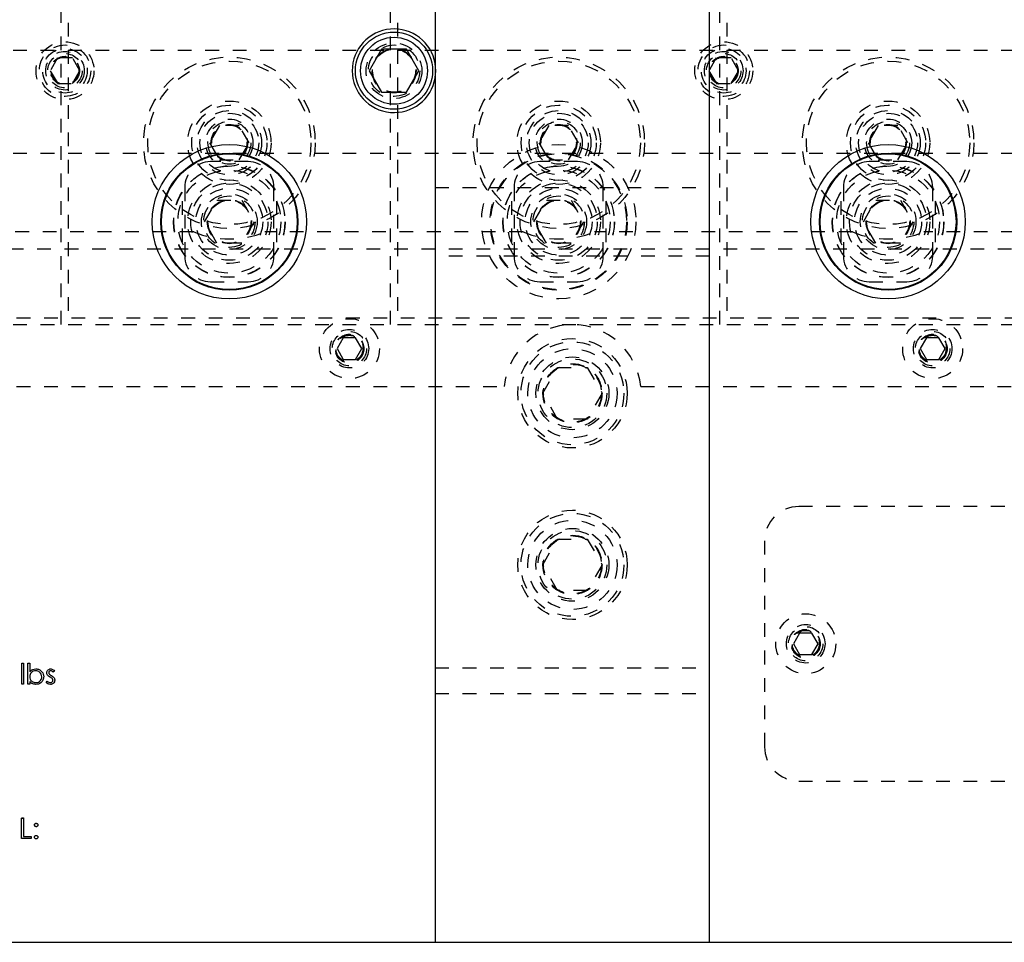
# Model space of a CAD drawing. Header units: inches. Extents: x 1772 to 2706, y -534 to -52.
# Tile 158 of 256: x 1891.35 to 1898.53, y -447.35 to -440.63. Entities that reach past the tile are written whole.
import ezdxf

# ---------------------------------------------------------------- set-up
doc = ezdxf.new("R2010")
doc.units = ezdxf.units.IN
doc.header["$LTSCALE"] = 0.5
doc.header["$MEASUREMENT"] = 0
doc.linetypes.add('HIDDEN', pattern=[0.225, 0.15, -0.075])
doc.layers.add('SID-M-H', color=4, linetype='HIDDEN')
doc.layers.add('SID-M-S', color=105, linetype='Continuous')

msp = doc.modelspace()

# ---------------------------------------------------------------- linework, layer by layer
at = {"layer": 'SID-M-H'}
for p, q in [((1891.65341, -442.85102), (1891.65341, -432.85102)), ((1891.70341, -432.85102), (1891.70341, -442.85102)), ((1894.05341, -442.85102), (1894.05341, -432.85102)), ((1894.10341, -432.85102), (1894.10341, -442.85102)), ((1896.45341, -442.85102), (1896.45341, -432.85102)), ((1896.50341, -432.85102), (1896.50341, -442.85102)), ((1889.30341, -440.85102), (1901.65341, -440.85102)), ((1891.62678, -440.90727), (1891.57265, -441.00102)), ((1891.73503, -440.90727), (1891.62678, -440.90727)), ((1891.78916, -441.00102), (1891.73503, -440.90727)), ((1894.38291, -441.00102), (1894.37841, -440.94887)), ((1896.42678, -440.90727), (1896.37265, -441.00102)), ((1896.53503, -440.90727), (1896.42678, -440.90727)), ((1896.58916, -441.00102), (1896.53503, -440.90727)), ((1891.57265, -441.00102), (1891.62678, -441.09477)), ((1891.73503, -441.09477), (1891.78916, -441.00102)), ((1894.37841, -441.05318), (1894.38291, -441.00102)), ((1896.37265, -441.00102), (1896.42678, -441.09477)), ((1896.53503, -441.09477), (1896.58916, -441.00102)), ((1891.62678, -441.09477), (1891.73503, -441.09477)), ((1896.42678, -441.09477), (1896.53503, -441.09477)), ((1892.80624, -441.40102), (1892.73407, -441.52602)), ((1892.95058, -441.40102), (1892.80624, -441.40102)), ((1893.02274, -441.52602), (1892.95058, -441.40102)), ((1895.20624, -441.40102), (1895.13407, -441.52602)), ((1895.35058, -441.40102), (1895.20624, -441.40102)), ((1895.42274, -441.52602), (1895.35058, -441.40102)), ((1897.60624, -441.40102), (1897.53407, -441.52602)), ((1897.75058, -441.40102), (1897.60624, -441.40102)), ((1897.82274, -441.52602), (1897.75058, -441.40102)), ((1892.73407, -441.52602), (1892.80624, -441.65102)), ((1892.95058, -441.65102), (1893.02274, -441.52602)), ((1895.13407, -441.52602), (1895.20624, -441.65102)), ((1895.35058, -441.65102), (1895.42274, -441.52602)), ((1897.53407, -441.52602), (1897.60624, -441.65102)), ((1897.75058, -441.65102), (1897.82274, -441.52602)), ((1884.50341, -441.60102), (1901.65341, -441.60102)), ((1893.01591, -441.66352), (1892.74091, -441.66352)), ((1892.80624, -441.65102), (1892.95058, -441.65102)), ((1895.41591, -441.66352), (1895.14091, -441.66352)), ((1895.20624, -441.65102), (1895.35058, -441.65102)), ((1897.81591, -441.66352), (1897.54091, -441.66352)), ((1897.60624, -441.65102), (1897.75058, -441.65102)), ((1892.55341, -441.85102), (1892.55341, -442.35102)), ((1893.20341, -442.35102), (1893.20341, -441.85102)), ((1894.37841, -441.85102), (1896.37841, -441.85102)), ((1894.95341, -441.85102), (1894.95341, -442.35102)), ((1895.60341, -442.35102), (1895.60341, -441.85102)), ((1897.35341, -441.85102), (1897.35341, -442.35102)), ((1898.00341, -442.35102), (1898.00341, -441.85102)), ((1892.53466, -441.95115), (1892.53466, -442.25089)), ((1892.69827, -442.10102), (1892.78834, -441.94502)), ((1892.78834, -441.94502), (1892.96847, -441.94502)), ((1892.96847, -441.94502), (1893.05854, -442.10102)), ((1893.22216, -441.95115), (1893.22216, -442.25089)), ((1894.93466, -441.95115), (1894.93466, -442.25089)), ((1895.09827, -442.10102), (1895.18834, -441.94502)), ((1895.18834, -441.94502), (1895.36847, -441.94502)), ((1895.36847, -441.94502), (1895.45854, -442.10102)), ((1895.62216, -441.95115), (1895.62216, -442.25089)), ((1897.33466, -441.95115), (1897.33466, -442.25089)), ((1897.49827, -442.10102), (1897.58834, -441.94502)), ((1897.58834, -441.94502), (1897.76847, -441.94502)), ((1897.76847, -441.94502), (1897.85854, -442.10102)), ((1898.02216, -441.95115), (1898.02216, -442.25089)), ((1892.78834, -442.25702), (1892.69827, -442.10102)), ((1893.05854, -442.10102), (1892.96847, -442.25702)), ((1895.18834, -442.25702), (1895.09827, -442.10102)), ((1895.45854, -442.10102), (1895.36847, -442.25702)), ((1897.58834, -442.25702), (1897.49827, -442.10102)), ((1897.85854, -442.10102), (1897.76847, -442.25702)), ((1892.6186, -442.17602), (1890.73821, -442.17602)), ((1895.0186, -442.17602), (1893.13821, -442.17602)), ((1897.4186, -442.17602), (1895.53821, -442.17602)), ((1900.00341, -442.17602), (1897.93821, -442.17602)), ((1907.17841, -442.30102), (1882.12841, -442.30102)), ((1892.96847, -442.25702), (1892.78834, -442.25702)), ((1895.36847, -442.25702), (1895.18834, -442.25702)), ((1897.76847, -442.25702), (1897.58834, -442.25702)), ((1896.37841, -442.35102), (1894.37841, -442.35102)), ((1892.74091, -442.53852), (1893.01591, -442.53852)), ((1895.14091, -442.53852), (1895.41591, -442.53852)), ((1897.54091, -442.53852), (1897.81591, -442.53852)), ((1882.12841, -442.80102), (1902.67841, -442.80102)), ((1889.30341, -442.85102), (1891.65341, -442.85102)), ((1891.70341, -442.85102), (1894.05341, -442.85102)), ((1894.10341, -442.85102), (1896.45341, -442.85102)), ((1896.50341, -442.85102), (1898.85341, -442.85102)), ((1893.70837, -442.94802), (1893.66334, -443.02602)), ((1893.79844, -442.94802), (1893.70837, -442.94802)), ((1893.84347, -443.02602), (1893.79844, -442.94802)), ((1897.95837, -442.94802), (1897.91334, -443.02602)), ((1898.04844, -442.94802), (1897.95837, -442.94802)), ((1898.09347, -443.02602), (1898.04844, -442.94802)), ((1893.66334, -443.02602), (1893.70837, -443.10402)), ((1893.79844, -443.10402), (1893.84347, -443.02602)), ((1897.91334, -443.02602), (1897.95837, -443.10402)), ((1898.04844, -443.10402), (1898.09347, -443.02602)), ((1893.70837, -443.10402), (1893.79844, -443.10402)), ((1897.95837, -443.10402), (1898.04844, -443.10402)), ((1895.1619, -443.35102), (1895.27015, -443.16352)), ((1895.27015, -443.16352), (1895.48666, -443.16352)), ((1895.48666, -443.16352), (1895.59491, -443.35102)), ((1887.52841, -443.30102), (1894.88091, -443.30102)), ((1895.8759, -443.30102), (1900.00341, -443.30102)), ((1895.27015, -443.53852), (1895.1619, -443.35102)), ((1895.59491, -443.35102), (1895.48666, -443.53852)), ((1895.48666, -443.53852), (1895.27015, -443.53852)), ((1899.52841, -444.17602), (1897.02841, -444.17602)), ((1895.1619, -444.60102), (1895.27015, -444.41352)), ((1895.27015, -444.41352), (1895.48666, -444.41352)), ((1895.48666, -444.41352), (1895.59491, -444.60102)), ((1896.77841, -444.42602), (1896.77841, -445.92602)), ((1895.27015, -444.78852), (1895.1619, -444.60102)), ((1895.59491, -444.60102), (1895.48666, -444.78852)), ((1895.48666, -444.78852), (1895.27015, -444.78852)), ((1897.03337, -445.09802), (1896.98834, -445.17602)), ((1897.12344, -445.09802), (1897.03337, -445.09802)), ((1897.16847, -445.17602), (1897.12344, -445.09802)), ((1896.98834, -445.17602), (1897.03337, -445.25402)), ((1897.12344, -445.25402), (1897.16847, -445.17602)), ((1897.03337, -445.25402), (1897.12344, -445.25402)), ((1891.36613, -445.31653), (1891.37959, -445.31653)), ((1891.36613, -445.47037), (1891.36613, -445.31653)), ((1891.37959, -445.31653), (1891.37959, -445.47037)), ((1891.41036, -445.31653), (1891.42382, -445.31653)), ((1891.41036, -445.47037), (1891.41036, -445.31653)), ((1891.42382, -445.31653), (1891.42382, -445.38065)), ((1891.60459, -445.37443), (1891.59546, -445.38383)), ((1894.37841, -445.35102), (1896.37841, -445.35102)), ((1891.37959, -445.47037), (1891.36613, -445.47037)), ((1891.42382, -445.47037), (1891.41036, -445.47037)), ((1891.42382, -445.45009), (1891.42382, -445.47037)), ((1891.54305, -445.45745), (1891.55198, -445.4473)), ((1894.37841, -445.53902), (1896.37841, -445.53902)), ((1897.02841, -446.17602), (1899.52841, -446.17602)), ((1891.36421, -446.44537), (1891.37767, -446.44537)), ((1891.36421, -446.59537), (1891.36421, -446.44537)), ((1891.37767, -446.44537), (1891.37767, -446.57999)), ((1891.43536, -446.59537), (1891.36421, -446.59537)), ((1891.37767, -446.57999), (1891.43536, -446.57999)), ((1891.43536, -446.57999), (1891.43536, -446.59537))]:
    msp.add_line(p, q, dxfattribs=at)
for centre, radius in [((1891.68091, -441.00102), 0.211), ((1894.07841, -441.00102), 0.203), ((1896.48091, -441.00102), 0.211), ((1891.68091, -441.00102), 0.1875), ((1891.68091, -441.00102), 0.1625), ((1891.68091, -441.00102), 0.1405), ((1891.68091, -441.00102), 0.125), ((1894.07841, -441.00102), 0.1875), ((1894.07841, -441.00102), 0.16072), ((1894.07841, -441.00102), 0.16045), ((1894.07841, -441.00102), 0.15993), ((1894.07841, -441.00102), 0.15625), ((1896.48091, -441.00102), 0.1875), ((1896.48091, -441.00102), 0.1625), ((1896.48091, -441.00102), 0.1405), ((1896.48091, -441.00102), 0.125), ((1891.68091, -441.00102), 0.10497), ((1891.68091, -441.00102), 0.1047), ((1891.68091, -441.00102), 0.10418), ((1891.68091, -441.00102), 0.1005), ((1892.87841, -441.52602), 0.625), ((1892.87841, -441.52602), 0.595), ((1895.27841, -441.52602), 0.625), ((1895.27841, -441.52602), 0.595), ((1896.48091, -441.00102), 0.10497), ((1896.48091, -441.00102), 0.1047), ((1896.48091, -441.00102), 0.10418), ((1896.48091, -441.00102), 0.1005), ((1897.67841, -441.52602), 0.625), ((1897.67841, -441.52602), 0.595), ((1892.87841, -441.52602), 0.30375), ((1895.27841, -441.52602), 0.30375), ((1897.67841, -441.52602), 0.30375), ((1892.87841, -441.52602), 0.27375), ((1892.87841, -441.52602), 0.23438), ((1892.87841, -441.52602), 0.21469), ((1895.27841, -441.52602), 0.27375), ((1895.27841, -441.52602), 0.23438), ((1895.27841, -441.52602), 0.21469), ((1897.67841, -441.52602), 0.27375), ((1897.67841, -441.52602), 0.23438), ((1897.67841, -441.52602), 0.21469), ((1892.87841, -441.52602), 0.172), ((1892.87841, -441.52602), 0.15625), ((1895.27841, -441.52602), 0.172), ((1895.27841, -441.52602), 0.15625), ((1897.67841, -441.52602), 0.172), ((1897.67841, -441.52602), 0.15625), ((1892.87841, -441.52602), 0.13297), ((1892.87841, -441.52602), 0.1327), ((1892.87841, -441.52602), 0.13218), ((1892.87841, -441.52602), 0.1285), ((1895.27841, -441.52602), 0.13297), ((1895.27841, -441.52602), 0.1327), ((1895.27841, -441.52602), 0.13218), ((1895.27841, -441.52602), 0.1285), ((1897.67841, -441.52602), 0.13297), ((1897.67841, -441.52602), 0.1327), ((1897.67841, -441.52602), 0.13218), ((1897.67841, -441.52602), 0.1285), ((1895.27841, -442.10102), 0.5625), ((1895.27841, -442.10102), 0.5), ((1895.27841, -442.10102), 0.495), ((1892.87841, -442.10102), 0.40625), ((1892.87841, -442.10102), 0.405), ((1892.87841, -442.10102), 0.375), ((1895.27841, -442.10102), 0.40625), ((1895.27841, -442.10102), 0.405), ((1895.27841, -442.10102), 0.375), ((1897.67841, -442.10102), 0.40625), ((1897.67841, -442.10102), 0.405), ((1897.67841, -442.10102), 0.375), ((1892.87841, -442.10102), 0.3045), ((1895.27841, -442.10102), 0.3045), ((1897.67841, -442.10102), 0.3045), ((1892.87841, -442.10102), 0.28125), ((1892.87841, -442.10102), 0.24375), ((1895.27841, -442.10102), 0.28125), ((1895.27841, -442.10102), 0.24375), ((1897.67841, -442.10102), 0.28125), ((1897.67841, -442.10102), 0.24375), ((1892.87841, -442.10102), 0.203), ((1892.87841, -442.10102), 0.1875), ((1892.87841, -442.10102), 0.16072), ((1892.87841, -442.10102), 0.16045), ((1892.87841, -442.10102), 0.15993), ((1892.87841, -442.10102), 0.15625), ((1895.27841, -442.10102), 0.203), ((1895.27841, -442.10102), 0.1875), ((1895.27841, -442.10102), 0.16072), ((1895.27841, -442.10102), 0.16045), ((1895.27841, -442.10102), 0.15993), ((1895.27841, -442.10102), 0.15625), ((1897.67841, -442.10102), 0.203), ((1897.67841, -442.10102), 0.1875), ((1897.67841, -442.10102), 0.16072), ((1897.67841, -442.10102), 0.16045), ((1897.67841, -442.10102), 0.15993), ((1897.67841, -442.10102), 0.15625), ((1893.75341, -443.02602), 0.2185), ((1898.00341, -443.02602), 0.2185), ((1893.75341, -443.02602), 0.1405), ((1898.00341, -443.02602), 0.1405), ((1893.75341, -443.02602), 0.125), ((1893.75341, -443.02602), 0.10497), ((1893.75341, -443.02602), 0.1047), ((1893.75341, -443.02602), 0.10418), ((1893.75341, -443.02602), 0.1005), ((1893.75341, -443.02602), 0.0975), ((1895.37841, -443.35102), 0.3985), ((1898.00341, -443.02602), 0.125), ((1898.00341, -443.02602), 0.10497), ((1898.00341, -443.02602), 0.1047), ((1898.00341, -443.02602), 0.10418), ((1898.00341, -443.02602), 0.1005), ((1898.00341, -443.02602), 0.0975), ((1895.37841, -443.35102), 0.375), ((1895.37841, -443.35102), 0.325), ((1895.37841, -443.35102), 0.2655), ((1895.37841, -443.35102), 0.25), ((1895.37841, -443.35102), 0.21542), ((1895.37841, -443.35102), 0.21515), ((1895.37841, -443.35102), 0.21463), ((1895.37841, -443.35102), 0.21095), ((1895.37841, -444.60102), 0.3985), ((1895.37841, -444.60102), 0.375), ((1895.37841, -444.60102), 0.325), ((1895.37841, -444.60102), 0.2655), ((1895.37841, -444.60102), 0.25), ((1895.37841, -444.60102), 0.21542), ((1895.37841, -444.60102), 0.21515), ((1895.37841, -444.60102), 0.21463), ((1895.37841, -444.60102), 0.21095), ((1897.07841, -445.17602), 0.2185), ((1897.07841, -445.17602), 0.1405), ((1897.07841, -445.17602), 0.125), ((1897.07841, -445.17602), 0.10497), ((1897.07841, -445.17602), 0.1047), ((1897.07841, -445.17602), 0.10418), ((1897.07841, -445.17602), 0.1005), ((1897.07841, -445.17602), 0.0975)]:
    msp.add_circle(centre, radius, dxfattribs=at)
for centre, radius, start, end in [((1892.74091, -441.85102), 0.1875, 90, 180), ((1893.01591, -441.85102), 0.1875, 0, 90), ((1895.14091, -441.85102), 0.1875, 90, 180), ((1895.41591, -441.85102), 0.1875, 0, 90), ((1897.54091, -441.85102), 0.1875, 90, 180), ((1897.81591, -441.85102), 0.1875, 0, 90), ((1892.87841, -441.52602), 0.7, 248.213211, 291.786789), ((1895.27841, -441.52602), 0.7, 248.213211, 291.786789), ((1897.67841, -441.52602), 0.7, 248.213211, 291.786789), ((1892.74091, -442.35102), 0.1875, 180, 270), ((1893.01591, -442.35102), 0.1875, 270, 0), ((1895.14091, -442.35102), 0.1875, 180, 270), ((1895.41591, -442.35102), 0.1875, 270, 0), ((1897.54091, -442.35102), 0.1875, 180, 270), ((1897.81591, -442.35102), 0.1875, 270, 0), ((1895.37841, -443.35102), 0.5, 5.73917, 174.26083), ((1897.02841, -444.42602), 0.25, 90, 180), ((1897.02841, -445.92602), 0.25, 180, 270)]:
    msp.add_arc(centre, radius, start, end, dxfattribs=at)
at = {"layer": 'SID-M-S'}
for p, q in [((1894.37841, -428.35102), (1894.37841, -447.35102)), ((1896.37841, -447.35102), (1896.37841, -428.35102)), ((1893.98834, -440.84502), (1893.89827, -441.00102)), ((1894.16847, -440.84502), (1893.98834, -440.84502)), ((1894.25854, -441.00102), (1894.16847, -440.84502)), ((1893.89827, -441.00102), (1893.98834, -441.15702)), ((1894.16847, -441.15702), (1894.25854, -441.00102)), ((1893.98834, -441.15702), (1894.16847, -441.15702)), ((1891.36606, -445.3166), (1891.37952, -445.3166)), ((1891.36606, -445.47045), (1891.36606, -445.3166)), ((1891.37952, -445.3166), (1891.37952, -445.47045)), ((1891.41029, -445.3166), (1891.42375, -445.3166)), ((1891.41029, -445.47045), (1891.41029, -445.3166)), ((1891.42375, -445.3166), (1891.42375, -445.38072)), ((1891.60452, -445.3745), (1891.59538, -445.38391)), ((1891.37952, -445.47045), (1891.36606, -445.47045)), ((1891.42375, -445.47045), (1891.41029, -445.47045)), ((1891.42375, -445.45016), (1891.42375, -445.47045)), ((1891.54298, -445.45752), (1891.5519, -445.44737)), ((1891.36413, -446.44545), (1891.37759, -446.44545)), ((1891.36413, -446.59545), (1891.36413, -446.44545)), ((1891.37759, -446.44545), (1891.37759, -446.58006)), ((1891.43529, -446.59545), (1891.36413, -446.59545)), ((1891.37759, -446.58006), (1891.43529, -446.58006)), ((1891.43529, -446.58006), (1891.43529, -446.59545)), ((1873.62841, -447.35102), (1919.12841, -447.35102))]:
    msp.add_line(p, q, dxfattribs=at)
for centre, radius in [((1894.07841, -441.00102), 0.28125), ((1894.07841, -441.00102), 0.24375), ((1892.87841, -442.10102), 0.5625), ((1892.87841, -442.10102), 0.5), ((1897.67841, -442.10102), 0.5625), ((1897.67841, -442.10102), 0.5), ((1892.87841, -442.10102), 0.495), ((1897.67841, -442.10102), 0.495)]:
    msp.add_circle(centre, radius, dxfattribs=at)
msp.add_arc((1894.07841, -441.00102), 0.3045, 9.862489, 350.137511, dxfattribs=at)
for points, knots in [([(1891.42375, -445.38072), (1891.43078, -445.37378), (1891.44335, -445.36137), (1891.46078, -445.35966), (1891.46846, -445.35891)], [0, 0, 0, 0, 0.5592939, 1, 1, 1, 1]), ([(1891.46813, -445.37237), (1891.4617, -445.37316), (1891.44885, -445.37474), (1891.43384, -445.38571), (1891.42507, -445.40021), (1891.42419, -445.41035), (1891.42375, -445.41543)], [0, 0, 0, 0, 0.2797865, 0.559477, 0.7796267, 1, 1, 1, 1]), ([(1891.51221, -445.41585), (1891.5113, -445.40946), (1891.50947, -445.39666), (1891.49774, -445.38233), (1891.48326, -445.37386), (1891.47317, -445.37286), (1891.46813, -445.37237)], [0, 0, 0, 0, 0.27940343, 0.55910372, 0.7795523, 1, 1, 1, 1]), ([(1891.46846, -445.35891), (1891.47688, -445.35989), (1891.49373, -445.36184), (1891.51236, -445.37734), (1891.52397, -445.39598), (1891.5251, -445.40923), (1891.52567, -445.41585)], [0, 0, 0, 0, 0.2795765, 0.5593339, 0.7796045, 1, 1, 1, 1]), ([(1891.54875, -445.38766), (1891.54915, -445.38347), (1891.54994, -445.37508), (1891.55725, -445.36548), (1891.56657, -445.35969), (1891.57316, -445.35917), (1891.57645, -445.35891)], [0, 0, 0, 0, 0.2799361, 0.5594372, 0.7796107, 1, 1, 1, 1]), ([(1891.55377, -445.40455), (1891.55214, -445.40159), (1891.54922, -445.39631), (1891.54889, -445.39031), (1891.54875, -445.38766)], [0, 0, 0, 0, 0.5595868, 1, 1, 1, 1]), ([(1891.57267, -445.41951), (1891.56867, -445.41728), (1891.56155, -445.41331), (1891.55614, -445.40722), (1891.55377, -445.40455)], [0, 0, 0, 0, 0.5606591, 1, 1, 1, 1]), ([(1891.57645, -445.37237), (1891.57432, -445.37265), (1891.57005, -445.37321), (1891.56552, -445.37736), (1891.56267, -445.3821), (1891.56236, -445.38545), (1891.56221, -445.38712)], [0, 0, 0, 0, 0.2793129, 0.5590715, 0.7795178, 1, 1, 1, 1]), ([(1891.56221, -445.38712), (1891.56246, -445.38915), (1891.5629, -445.39279), (1891.56501, -445.39576), (1891.56594, -445.39707)], [0, 0, 0, 0, 0.5590539, 1, 1, 1, 1]), ([(1891.56594, -445.39707), (1891.56861, -445.39952), (1891.57339, -445.4039), (1891.57908, -445.407), (1891.58159, -445.40837)], [0, 0, 0, 0, 0.5590178, 1, 1, 1, 1]), ([(1891.57645, -445.35891), (1891.57953, -445.35925), (1891.5857, -445.35995), (1891.59548, -445.36548), (1891.60109, -445.37108), (1891.60452, -445.3745)], [0, 0, 0, 0, 0.2795531, 0.5597029, 1, 1, 1, 1]), ([(1891.59538, -445.38391), (1891.59249, -445.3806), (1891.58735, -445.37471), (1891.57977, -445.37308), (1891.57645, -445.37237)], [0, 0, 0, 0, 0.5620455, 1, 1, 1, 1]), ([(1891.42375, -445.41543), (1891.42447, -445.42192), (1891.42591, -445.43491), (1891.43799, -445.44926), (1891.45263, -445.45768), (1891.46282, -445.4585), (1891.46792, -445.45891)], [0, 0, 0, 0, 0.2796393, 0.5591919, 0.7795122, 1, 1, 1, 1]), ([(1891.46804, -445.47237), (1891.45817, -445.47123), (1891.44051, -445.46919), (1891.42888, -445.45599), (1891.42375, -445.45016)], [0, 0, 0, 0, 0.5589217, 1, 1, 1, 1]), ([(1891.46792, -445.45891), (1891.47434, -445.45816), (1891.48718, -445.45667), (1891.50177, -445.44526), (1891.51057, -445.43096), (1891.51166, -445.42088), (1891.51221, -445.41585)], [0, 0, 0, 0, 0.27975611, 0.55927873, 0.77972504, 1, 1, 1, 1]), ([(1891.52567, -445.41585), (1891.52464, -445.42426), (1891.52258, -445.44111), (1891.50666, -445.45941), (1891.48788, -445.47068), (1891.47465, -445.47181), (1891.46804, -445.47237)], [0, 0, 0, 0, 0.2794326, 0.5592159, 0.7795587, 1, 1, 1, 1]), ([(1891.57432, -445.47237), (1891.56752, -445.4715), (1891.55535, -445.46994), (1891.54676, -445.46132), (1891.54298, -445.45752)], [0, 0, 0, 0, 0.55928906, 1, 1, 1, 1]), ([(1891.5519, -445.44737), (1891.55531, -445.45084), (1891.56138, -445.45704), (1891.56989, -445.45834), (1891.57363, -445.45891)], [0, 0, 0, 0, 0.5608331, 1, 1, 1, 1]), ([(1891.58928, -445.43081), (1891.58641, -445.42837), (1891.58127, -445.424), (1891.5753, -445.42089), (1891.57267, -445.41951)], [0, 0, 0, 0, 0.5590744, 1, 1, 1, 1]), ([(1891.57363, -445.45891), (1891.57635, -445.45863), (1891.58181, -445.45808), (1891.58808, -445.45347), (1891.59227, -445.44769), (1891.59274, -445.44341), (1891.59298, -445.44127)], [0, 0, 0, 0, 0.2799881, 0.5597452, 0.7799628, 1, 1, 1, 1]), ([(1891.60644, -445.4407), (1891.6059, -445.44542), (1891.6048, -445.45485), (1891.59608, -445.46531), (1891.58544, -445.47149), (1891.57803, -445.47208), (1891.57432, -445.47237)], [0, 0, 0, 0, 0.2795483, 0.5592255, 0.7794753, 1, 1, 1, 1]), ([(1891.58159, -445.40837), (1891.58574, -445.41067), (1891.59313, -445.41478), (1891.59883, -445.42101), (1891.60133, -445.42375)], [0, 0, 0, 0, 0.56064858, 1, 1, 1, 1]), ([(1891.59298, -445.44127), (1891.59278, -445.43913), (1891.59243, -445.43532), (1891.59024, -445.43219), (1891.58928, -445.43081)], [0, 0, 0, 0, 0.559603, 1, 1, 1, 1]), ([(1891.60133, -445.42375), (1891.60299, -445.42671), (1891.60596, -445.432), (1891.60629, -445.43804), (1891.60644, -445.4407)], [0, 0, 0, 0, 0.55946586, 1, 1, 1, 1]), ([(1891.45836, -446.49641), (1891.45859, -446.49457), (1891.45905, -446.49089), (1891.46244, -446.48682), (1891.46653, -446.48431), (1891.46942, -446.48404), (1891.47086, -446.48391)], [0, 0, 0, 0, 0.2795852, 0.5594544, 0.7796968, 1, 1, 1, 1]), ([(1891.47086, -446.50891), (1891.46902, -446.50869), (1891.46533, -446.50826), (1891.46126, -446.50485), (1891.45875, -446.50075), (1891.45849, -446.49786), (1891.45836, -446.49641)], [0, 0, 0, 0, 0.2796468, 0.5592988, 0.7796148, 1, 1, 1, 1]), ([(1891.47086, -446.48391), (1891.47271, -446.48412), (1891.47641, -446.48454), (1891.48045, -446.48798), (1891.48302, -446.49205), (1891.48325, -446.49495), (1891.48336, -446.49641)], [0, 0, 0, 0, 0.2796016, 0.559212, 0.7794752, 1, 1, 1, 1]), ([(1891.48336, -446.49641), (1891.48316, -446.49826), (1891.48274, -446.50195), (1891.47931, -446.50601), (1891.47522, -446.50854), (1891.47232, -446.50879), (1891.47086, -446.50891)], [0, 0, 0, 0, 0.2795175, 0.5593264, 0.7795441, 1, 1, 1, 1]), ([(1891.45836, -446.58487), (1891.45858, -446.58303), (1891.45902, -446.57934), (1891.46242, -446.57526), (1891.46652, -446.57275), (1891.46941, -446.5725), (1891.47086, -446.57237)], [0, 0, 0, 0, 0.2795762, 0.5592837, 0.7795524, 1, 1, 1, 1]), ([(1891.47086, -446.59737), (1891.46902, -446.59714), (1891.46535, -446.59669), (1891.46128, -446.59329), (1891.45877, -446.58921), (1891.4585, -446.58631), (1891.45836, -446.58487)], [0, 0, 0, 0, 0.2795812, 0.5591432, 0.7795754, 1, 1, 1, 1]), ([(1891.47086, -446.57237), (1891.47271, -446.57258), (1891.47641, -446.573), (1891.48045, -446.57644), (1891.48302, -446.58051), (1891.48325, -446.58341), (1891.48336, -446.58487)], [0, 0, 0, 0, 0.2796016, 0.559212, 0.7794752, 1, 1, 1, 1]), ([(1891.48336, -446.58487), (1891.48315, -446.58671), (1891.48271, -446.5904), (1891.47929, -446.59446), (1891.47521, -446.59698), (1891.47231, -446.59724), (1891.47086, -446.59737)], [0, 0, 0, 0, 0.2794691, 0.5593578, 0.7796739, 1, 1, 1, 1])]:
    msp.add_open_spline(points, degree=3, knots=knots, dxfattribs=at)

doc.saveas('drawing.dxf')
